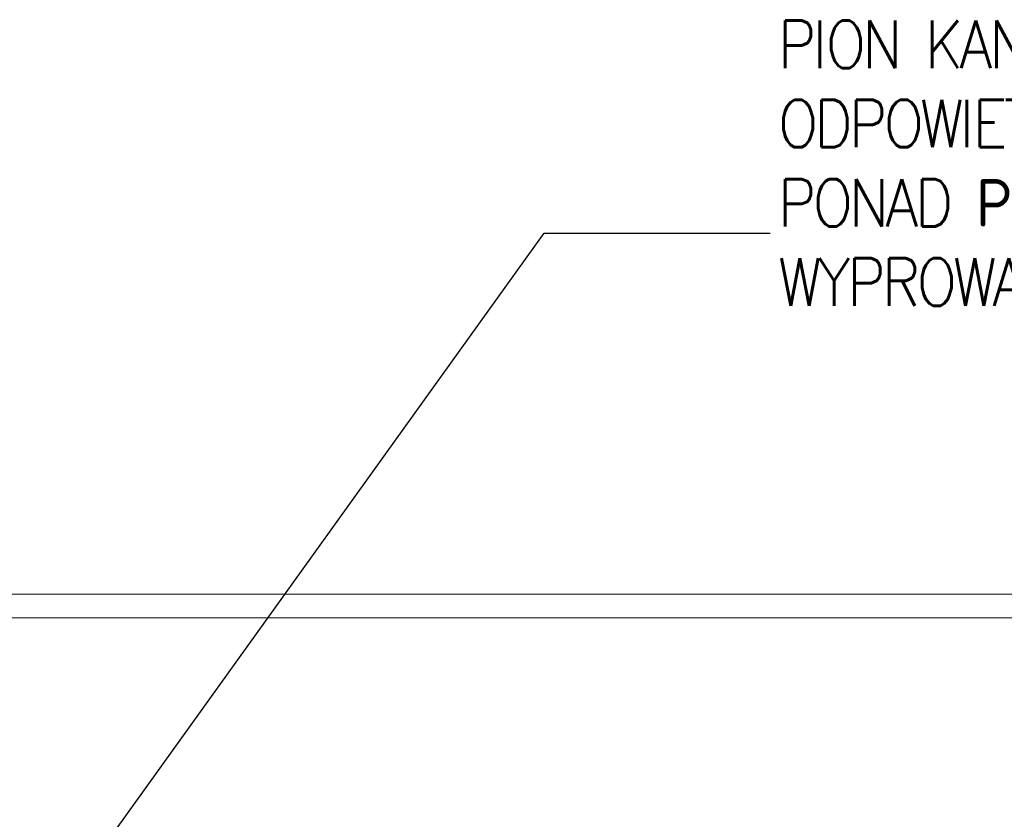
# Model space of a CAD drawing. Header units: millimetres. Extents: x -17122 to 7392, y -6480 to -3200.
# Tile 67 of 70: x 5046 to 5295, y -4017 to -3815. Entities that reach past the tile are written whole.
import ezdxf
from ezdxf import colors
from ezdxf.entities.mleader import LeaderData, LeaderLine
from ezdxf.math import Vec2, Vec3

# ---------------------------------------------------------------- set-up
doc = ezdxf.new("R2010")
doc.units = ezdxf.units.MM
doc.layers.add('_k_krawężnik', color=252, linetype='Continuous', lineweight=13)
doc.layers.add('KANZLIZACJA', color=34, linetype='Continuous', lineweight=30)
doc.styles.get("Standard").update_dxf_attribs({"font": 'arial.ttf'})

msp = doc.modelspace()

# ---------------------------------------------------------------- linework, layer by layer
at = {"layer": '_k_krawężnik', "lineweight": 0}
for points in [[(6031.235256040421, -4180.100455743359), (6031.235256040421, -3960.100455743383), (4014.235256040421, -3960.100455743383), (4014.235256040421, -4085.100455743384)], [(6025.235256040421, -4180.100455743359), (6025.235256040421, -3966.100455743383), (4020.235256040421, -3966.100455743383), (4020.235256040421, -4085.100455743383)]]:
    msp.add_lwpolyline(points, dxfattribs=at)

# ---------------------------------------------------------------- leaders
at = {"layer": 'KANZLIZACJA', "color": 0, "lineweight": 30}
ml = msp.add_multileader_mtext('Standard', dxfattribs=at)
ml.set_content('{\\Fsimplex|c0;\\H1.2x;\\W0.9;\\T0.9;PION KAN.SANIT.PCVDN110.\\PODPOWIETRZENIE  WYPROWADZIĆ \\PPONAD POŁAĆ DACHOWĄ,\\PWYPROWADZIĆ PONAD GÓRNĄ KRAWĘDŹ OKIEN}')
ml.set_leader_properties()
ml.build(insert=Vec2(0, 0))
ml.multileader.update_dxf_attribs({"text_left_attachment_type": 2, "text_right_attachment_type": 2, "arrow_head_size": 0})
ctx = ml.context
ctx.base_point, ctx.char_height, ctx.arrow_head_size, ctx.plane_origin, ctx.plane_x_axis, ctx.plane_y_axis = Vec3(5235.738959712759, -3868.965050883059), 10, 0, Vec3(3740.650748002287, -3688.890506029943), Vec3(1, 2.449212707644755e-16), Vec3(-2.449212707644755e-16, 1)
ctx.left_attachment, ctx.right_attachment, ctx.attachment_type = 2, 2, 2
notes = []
notes.append((ctx, [(0, (1, 1, 0), (5178.685950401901, -3868.965050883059), (1, 2.449212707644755e-16), 57.05300931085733, [(0, [(5034.255787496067, -4070.100455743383)], 0, [])])]))
ctx.mtext.insert, ctx.mtext.text_direction, ctx.mtext.rotation, ctx.mtext.width, ctx.mtext.defined_height, ctx.mtext.flow_direction = Vec3(5237.738959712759, -3815.298384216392), Vec3(1, 2.449212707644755e-16), 2.449212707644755e-16, 291.5645569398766, 31.48896278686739, 5
ml = msp.add_multileader_mtext('Standard', dxfattribs=at)
ml.set_content('{\\Fsimplex.shx;\\W0.9;\\T0.9;PCVDN110\\H2.5x;\\C34;\\W1;\\T0.95; }')
ml.set_leader_properties()
ml.build(insert=Vec2(0, 0))
ml.multileader.update_dxf_attribs({"text_left_attachment_type": 2, "text_right_attachment_type": 2, "arrow_head_size": 10})
ctx = ml.context
ctx.base_point, ctx.char_height, ctx.arrow_head_size, ctx.plane_origin, ctx.plane_x_axis, ctx.plane_y_axis = Vec3(5105.33023634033, -4205.989032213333), 13, 10, Vec3(5150.786504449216, -4240.200389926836), Vec3(5.510951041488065e-16, 1), Vec3(-1, 5.510951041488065e-16)
ctx.left_attachment, ctx.right_attachment, ctx.attachment_type = 2, 2, 2
notes.append((ctx, [(0, (1, 1, 0), (5105.33023634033, -4208.816656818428), (5.510951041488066e-16, 1), 2.82762460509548, [(0, [(5105.33023634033, -4208.816656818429)], 0, [])])]))
ctx.mtext.insert, ctx.mtext.text_direction, ctx.mtext.rotation, ctx.mtext.width = Vec3(5089.08023634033, -4203.989032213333), Vec3(5.053215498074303e-16, 1), 1.570796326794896, 252.0453761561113
for ctx, leaders in notes:
    for number, flags, end, landing, length, lines in leaders:
        leader = LeaderData()
        leader.index, (leader.has_last_leader_line, leader.has_dogleg_vector, leader.attachment_direction) = number, flags
        leader.last_leader_point, leader.dogleg_vector, leader.dogleg_length = Vec3(end), Vec3(landing), length
        for number, points, colour, breaks in lines:
            line = LeaderLine()
            line.index, line.vertices, line.color, line.breaks = number, Vec3.list(points), colors.encode_raw_color(colour), breaks
            leader.lines.append(line)
        ctx.leaders.append(leader)

doc.saveas('drawing.dxf')
